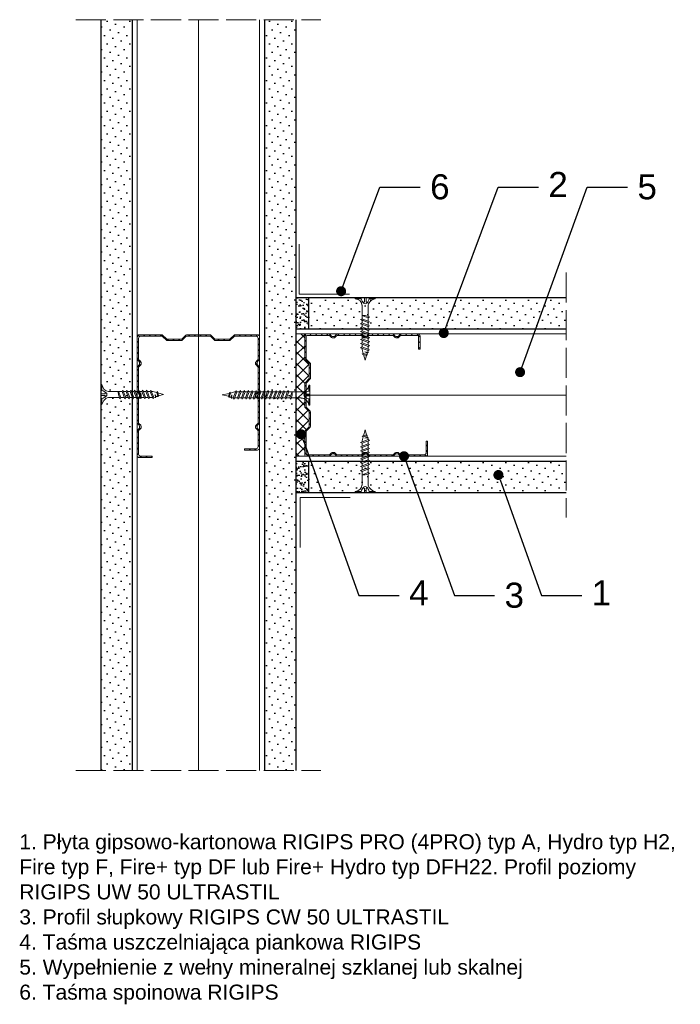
# Model space of a CAD drawing. Header units: millimetres. Extents: x 1646 to 2709, y 576 to 1691.
# Tile 4 of 6: x 1646 to 1909, y 1298 to 1691. Entities that reach past the tile are written whole.
import ezdxf
from ezdxf import colors
from ezdxf.entities.mleader import LeaderData, LeaderLine
from ezdxf.math import Vec2, Vec3

# ---------------------------------------------------------------- set-up
doc = ezdxf.new("R2010")
doc.units = ezdxf.units.MM
doc.linetypes.add('ACAD_ISO02W100', pattern=[15, 12, -3])
for name, color, linetype, lineweight in [('_ISOVER WELNA', 7, 'BATTING', 9), ('_RIGIPS AKCESORIA', 7, 'Continuous', 18), ('_RIGIPS G-K', 7, 'Continuous', 25), ('_RIGIPS PROFIL', 7, 'Continuous', 18), ('KRESKOWANIE', 7, 'Continuous', 9), ('OPISY', 7, 'Continuous', 9), ('PRZERYWANA', 7, 'ACAD_ISO02W100', 9)]:
    doc.layers.add(name, color=color, linetype=linetype, lineweight=lineweight)
doc.styles.get("Standard").update_dxf_attribs({"font": 'arial.ttf'})
doc.linetypes.add('BATTING', pattern='A,0.00254,-2.54,[134,ltypeshp.shx,S=2.54,R=0,X=-2.54,Y=0],-5.08,[134,ltypeshp.shx,S=2.54,R=180,X=2.54,Y=0],-2.54', length=10.16254)

# ---------------------------------------------------------------- blocks, each defined once
blk = doc.blocks.new('TN 25')
at = {"layer": '_RIGIPS AKCESORIA'}
for p, q in [((0, -0.84), (0, 7.16)), ((0, 7.16), (0.46, 7.16)), ((0.46, 4.78), (0, 4.78)), ((0.46, 7.16), (0.46, 4.78)), ((1.77, 3.5), (1.77, 4.2)), ((3.02, 4.46), (8.47, 4.46)), ((7.12, 4.46), (7.12, 3.18)), ((8.03, 2.01), (7.12, 4.46)), ((8.47, 4.46), (8.79, 5)), ((9.61, 1.51), (8.47, 4.46)), ((8.79, 5), (9.93, 2.01)), ((9, 4.46), (10.1, 4.46)), ((10.1, 4.46), (10.41, 5)), ((11.23, 1.51), (10.1, 4.46)), ((10.41, 5), (11.56, 2.01)), ((10.62, 4.46), (11.67, 4.46)), ((11.67, 4.46), (11.99, 5)), ((12.81, 1.51), (11.67, 4.46)), ((11.99, 5), (13.14, 2.01)), ((12.2, 4.46), (13.21, 4.46)), ((13.21, 4.46), (13.52, 5)), ((14.34, 1.51), (13.21, 4.46)), ((13.52, 5), (14.67, 2.01)), ((13.73, 4.46), (14.8, 4.46)), ((14.8, 4.46), (15.12, 5)), ((15.94, 1.51), (14.8, 4.46)), ((15.12, 5), (16.26, 2.01)), ((15.33, 4.46), (16.42, 4.46)), ((16.42, 4.46), (16.73, 5)), ((17.55, 1.51), (16.42, 4.46)), ((16.73, 5), (17.88, 2.01)), ((16.94, 4.46), (17.99, 4.46)), ((17.99, 4.46), (18.31, 5)), ((19.13, 1.51), (17.99, 4.46)), ((18.31, 5), (19.45, 2.01)), ((18.52, 4.46), (19.68, 4.46)), ((19.68, 4.46), (20, 5)), ((20.82, 1.51), (19.68, 4.46)), ((20, 5), (21.14, 2.01)), ((20.21, 4.46), (20.7, 4.46)), ((20.7, 4.46), (22.28, 3.98)), ((22.28, 3.98), (22.56, 4.37)), ((22.7, 2.36), (22.28, 3.98)), ((22.56, 4.37), (23.03, 2.71)), ((0, 3.5), (1.77, 3.5)), ((0, 2.83), (1.77, 2.83)), ((0.46, 1.64), (0, 1.64)), ((0.46, -0.84), (0.46, 1.64)), ((1.77, 2.83), (1.77, 2.18)), ((7.49, 2.01), (3.55, 2.01)), ((7.12, 3.18), (7.65, 1.53)), ((7.65, 1.53), (8.03, 2.01)), ((9.41, 2.01), (8.03, 2.01)), ((9.93, 2.01), (9.61, 1.51)), ((11.04, 2.01), (9.93, 2.01)), ((11.56, 2.01), (11.23, 1.51)), ((12.61, 2.01), (11.56, 2.01)), ((13.14, 2.01), (12.81, 1.51)), ((14.15, 2.01), (13.14, 2.01)), ((14.67, 2.01), (14.34, 1.51)), ((15.74, 2.01), (14.67, 2.01)), ((16.26, 2.01), (15.94, 1.51)), ((17.36, 2.01), (16.26, 2.01)), ((17.88, 2.01), (17.55, 1.51)), ((18.93, 2.01), (17.88, 2.01)), ((19.45, 2.01), (19.13, 1.51)), ((19.45, 2.01), (20.62, 2.01)), ((21.14, 2.01), (20.82, 1.51)), ((21.14, 2.01), (21.81, 2.12)), ((21.85, 1.83), (21.67, 3.28)), ((21.67, 3.28), (22.14, 2.4)), ((22.14, 2.4), (21.85, 1.83)), ((22.7, 2.36), (22.14, 2.4)), ((23.03, 2.71), (22.7, 2.36)), ((22.71, 3.85), (25, 3.24)), ((25, 3.24), (23.03, 2.71)), ((0, -0.84), (0.46, -0.84))]:
    blk.add_line(p, q, dxfattribs=at)
for centre, major_axis, ratio, start_param, end_param in [((3.09, 7.67), (0.17, 3.2), 0.826134, 1.773653, 3.180586), ((-0.04, 0.9), (0, 3.93), 0.848176, -0.720942, -0.151112), ((3.37, -1.57), (0.28, 3.57), 0.832181, 0.035984, 1.430787), ((-2.73, 15.91), (0, 14.76), 0.848176, 3.399396, 3.475072), ((0.59, 4.62), (0, 2.81), 0.848176, 3.475072, 3.862535), ((1.66, 3.18), (0, 0.895), 0.848176, -1.552777, -0.720942), ((1.66, 3.18), (0, 0.895), 0.848176, 3.862535, 4.730408)]:
    blk.add_ellipse(centre, major_axis=major_axis, ratio=ratio, start_param=start_param, end_param=end_param, dxfattribs=at)
blk = doc.blocks.new('CW 50 ULTRASTIL')
h = blk.add_hatch()
h.set_pattern_fill('ANSI31', color=256, scale=0.5, style=0)
h.paths.add_polyline_path([(28.56, 40.65, -0.198912), (28.71, 41), (30.21, 42.51, 0.198912), (30.36, 42.86), (30.36, 48.45, 0.198912), (30.21, 48.8), (28.71, 50.31, -0.198912), (28.56, 50.66), (28.56, 59.85, -0.198912), (28.71, 60.2), (30.21, 61.71, 0.198912), (30.36, 62.06), (30.36, 67.65, 0.198912), (30.21, 68), (28.71, 69.51, -0.198912), (28.56, 69.86), (28.56, 78.31, -0.414214), (29.36, 79.11), (37.68, 79.11, -0.198912), (38.04, 78.96), (38.74, 78.25, 0.198912), (39.1, 78.11), (39.68, 78.11, 0.198912), (40.04, 78.25), (40.74, 78.96, -0.198912), (41.1, 79.11), (50.38, 79.11, -0.198912), (50.74, 78.96), (51.44, 78.25, 0.198912), (51.8, 78.11), (52.38, 78.11, 0.198912), (52.74, 78.25), (53.44, 78.96, -0.198912), (53.8, 79.11), (63.08, 79.11, -0.198912), (63.44, 78.96), (64.14, 78.25, 0.198912), (64.5, 78.11), (65.08, 78.11, 0.198912), (65.44, 78.25), (66.14, 78.96, -0.198912), (66.5, 79.11), (75.66, 79.11, -0.414214), (76.46, 78.31), (76.46, 73.66), (77.01, 73.66), (77.01, 78.86, 0.414214), (76.21, 79.66), (66.5, 79.66, 0.198912), (66.14, 79.51), (65.44, 78.8, -0.198912), (65.08, 78.66), (64.5, 78.66, -0.198912), (64.14, 78.8), (63.44, 79.51, 0.198912), (63.08, 79.66), (53.8, 79.66, 0.198912), (53.44, 79.51), (52.74, 78.8, -0.198912), (52.38, 78.66), (51.8, 78.66, -0.198912), (51.44, 78.8), (50.74, 79.51, 0.198912), (50.38, 79.66), (41.1, 79.66, 0.198912), (40.74, 79.51), (40.04, 78.8, -0.198912), (39.68, 78.66), (39.1, 78.66, -0.198912), (38.74, 78.8), (38.04, 79.51, 0.198912), (37.68, 79.66), (28.81, 79.66, 0.414214), (28.01, 78.86), (28.01, 69.86, 0.198912), (28.16, 69.51), (29.66, 68, -0.198912), (29.81, 67.65), (29.81, 62.06, -0.198912), (29.66, 61.71), (28.16, 60.2, 0.198912), (28.01, 59.85), (28.01, 50.66, 0.198912), (28.16, 50.31), (29.66, 48.8, -0.198912), (29.81, 48.45), (29.81, 42.86, -0.198912), (29.66, 42.51), (28.16, 41, 0.198912), (28.01, 40.65), (28.01, 31.66, 0.414214), (28.81, 30.86), (37.68, 30.86, 0.198912), (38.04, 31), (38.74, 31.71, -0.198912), (39.1, 31.86), (39.68, 31.86, -0.198912), (40.04, 31.71), (40.74, 31, 0.198912), (41.1, 30.86), (50.38, 30.86, 0.198912), (50.74, 31), (51.44, 31.71, -0.198912), (51.8, 31.86), (52.38, 31.86, -0.198912), (52.74, 31.71), (53.44, 31, 0.198912), (53.8, 30.86), (63.08, 30.86, 0.198912), (63.44, 31), (64.14, 31.71, -0.198912), (64.5, 31.86), (65.08, 31.86, -0.198912), (65.44, 31.71), (66.14, 31, 0.198912), (66.5, 30.86), (73.21, 30.86, 0.414214), (74.01, 31.66), (74.01, 36.86), (73.46, 36.86), (73.46, 32.21, -0.414214), (72.66, 31.41), (66.5, 31.41, -0.198912), (66.14, 31.55), (65.44, 32.26, 0.198912), (65.08, 32.41), (64.5, 32.41, 0.198912), (64.14, 32.26), (63.44, 31.55, -0.198912), (63.08, 31.41), (53.8, 31.41, -0.198912), (53.44, 31.55), (52.74, 32.26, 0.198912), (52.38, 32.41), (51.8, 32.41, 0.198912), (51.44, 32.26), (50.74, 31.55, -0.198912), (50.38, 31.41), (41.1, 31.41, -0.198912), (40.74, 31.55), (40.04, 32.26, 0.198912), (39.68, 32.41), (39.1, 32.41, 0.198912), (38.74, 32.26), (38.04, 31.55, -0.198912), (37.68, 31.41), (29.36, 31.41, -0.414214), (28.56, 32.21)])
at = {"layer": '_RIGIPS PROFIL'}
for p, q in [((28.01, 78.86), (28.01, 69.86)), ((37.68, 79.66), (28.81, 79.66)), ((37.68, 79.11), (29.36, 79.11)), ((38.04, 79.51), (38.74, 78.8)), ((38.04, 78.96), (38.74, 78.25)), ((39.68, 78.66), (39.1, 78.66)), ((40.74, 79.51), (40.04, 78.8)), ((40.74, 78.96), (40.04, 78.25)), ((50.38, 79.66), (41.1, 79.66)), ((50.38, 79.11), (41.1, 79.11)), ((50.74, 79.51), (51.44, 78.8)), ((50.74, 78.96), (51.44, 78.25)), ((52.38, 78.66), (51.8, 78.66)), ((53.44, 79.51), (52.74, 78.8)), ((53.44, 78.96), (52.74, 78.25)), ((53.8, 79.66), (63.08, 79.66)), ((53.8, 79.11), (63.08, 79.11)), ((63.44, 79.51), (64.14, 78.8)), ((63.44, 78.96), (64.14, 78.25)), ((65.08, 78.66), (64.5, 78.66)), ((66.14, 79.51), (65.44, 78.8)), ((66.14, 78.96), (65.44, 78.25)), ((76.21, 79.66), (66.5, 79.66)), ((75.66, 79.11), (66.5, 79.11)), ((77.01, 73.66), (77.01, 78.86)), ((28.56, 78.31), (28.56, 69.86)), ((39.68, 78.11), (39.1, 78.11)), ((52.38, 78.11), (51.8, 78.11)), ((65.08, 78.11), (64.5, 78.11)), ((76.46, 73.66), (76.46, 78.31)), ((76.46, 73.66), (77.01, 73.66)), ((29.66, 68), (28.16, 69.51)), ((30.21, 68), (28.71, 69.51)), ((29.81, 67.65), (29.81, 62.06)), ((30.36, 67.65), (30.36, 62.06)), ((28.01, 59.85), (28.01, 50.66)), ((29.66, 61.71), (28.16, 60.2)), ((28.56, 59.85), (28.56, 50.66)), ((30.21, 61.71), (28.71, 60.2)), ((29.66, 48.8), (28.16, 50.31)), ((30.21, 48.8), (28.71, 50.31)), ((29.81, 42.86), (29.81, 48.45)), ((30.36, 42.86), (30.36, 48.45)), ((28.01, 31.66), (28.01, 40.65)), ((29.66, 42.51), (28.16, 41)), ((28.56, 32.21), (28.56, 40.65)), ((30.21, 42.51), (28.71, 41)), ((73.46, 36.86), (73.46, 32.21)), ((73.46, 36.86), (74.01, 36.86)), ((74.01, 36.86), (74.01, 31.66)), ((38.04, 31.55), (38.74, 32.26)), ((38.04, 31), (38.74, 31.71)), ((39.68, 32.41), (39.1, 32.41)), ((39.68, 31.86), (39.1, 31.86)), ((40.74, 31.55), (40.04, 32.26)), ((40.74, 31), (40.04, 31.71)), ((50.74, 31.55), (51.44, 32.26)), ((50.74, 31), (51.44, 31.71)), ((52.38, 32.41), (51.8, 32.41)), ((52.38, 31.86), (51.8, 31.86)), ((53.44, 31.55), (52.74, 32.26)), ((53.44, 31), (52.74, 31.71)), ((63.44, 31.55), (64.14, 32.26)), ((63.44, 31), (64.14, 31.71)), ((65.08, 32.41), (64.5, 32.41)), ((65.08, 31.86), (64.5, 31.86)), ((66.14, 31.55), (65.44, 32.26)), ((66.14, 31), (65.44, 31.71)), ((37.68, 30.86), (28.81, 30.86)), ((37.68, 31.41), (29.36, 31.41)), ((50.38, 31.41), (41.1, 31.41)), ((50.38, 30.86), (41.1, 30.86)), ((53.8, 31.41), (63.08, 31.41)), ((53.8, 30.86), (63.08, 30.86)), ((72.66, 31.41), (66.5, 31.41)), ((73.21, 30.86), (66.5, 30.86))]:
    blk.add_line(p, q, dxfattribs=at)
for centre, radius, start, end in [((28.81, 78.86), 0.8, 90, 180), ((29.36, 78.31), 0.8, 90, 180), ((37.68, 79.16), 0.5, 45, 90), ((37.68, 78.61), 0.5, 45, 90), ((39.1, 79.16), 0.5, 225, 270), ((39.68, 79.16), 0.5, 270, 315), ((41.1, 79.16), 0.5, 90, 135), ((41.1, 78.61), 0.5, 90, 135), ((50.38, 79.16), 0.5, 45, 90), ((50.38, 78.61), 0.5, 45, 90), ((51.8, 79.16), 0.5, 225, 270), ((52.38, 79.16), 0.5, 270, 315), ((53.8, 79.16), 0.5, 90, 135), ((53.8, 78.61), 0.5, 90, 135), ((63.08, 79.16), 0.5, 45, 90), ((63.08, 78.61), 0.5, 45, 90), ((64.5, 79.16), 0.5, 225, 270), ((65.08, 79.16), 0.5, 270, 315), ((66.5, 79.16), 0.5, 90, 135), ((66.5, 78.61), 0.5, 90, 135), ((75.66, 78.31), 0.8, 0, 90), ((76.21, 78.86), 0.8, 0, 90), ((39.1, 78.61), 0.5, 225, 270), ((39.68, 78.61), 0.5, 270, 315), ((51.8, 78.61), 0.5, 225, 270), ((52.38, 78.61), 0.5, 270, 315), ((64.5, 78.61), 0.5, 225, 270), ((65.08, 78.61), 0.5, 270, 315), ((28.51, 69.86), 0.5, 180, 225), ((29.06, 69.86), 0.5, 180, 225), ((29.31, 67.65), 0.5, 0, 45), ((29.86, 67.65), 0.5, 0, 45), ((28.51, 59.85), 0.5, 135, 180), ((29.06, 59.85), 0.5, 135, 180), ((29.31, 62.06), 0.5, 315, 0), ((29.86, 62.06), 0.5, 315, 0), ((28.51, 50.66), 0.5, 180, 225), ((29.06, 50.66), 0.5, 180, 225), ((29.31, 48.45), 0.5, 0, 45), ((29.86, 48.45), 0.5, 0, 45), ((28.51, 40.65), 0.5, 135, 180), ((29.06, 40.65), 0.5, 135, 180), ((29.31, 42.86), 0.5, 315, 0), ((29.86, 42.86), 0.5, 315, 0), ((28.81, 31.66), 0.8, 180, 270), ((29.36, 32.21), 0.8, 180, 270), ((37.68, 31.91), 0.5, 270, 315), ((39.1, 31.91), 0.5, 90, 135), ((39.1, 31.36), 0.5, 90, 135), ((39.68, 31.91), 0.5, 45, 90), ((39.68, 31.36), 0.5, 45, 90), ((41.1, 31.91), 0.5, 225, 270), ((50.38, 31.91), 0.5, 270, 315), ((51.8, 31.91), 0.5, 90, 135), ((51.8, 31.36), 0.5, 90, 135), ((52.38, 31.91), 0.5, 45, 90), ((52.38, 31.36), 0.5, 45, 90), ((53.8, 31.91), 0.5, 225, 270), ((63.08, 31.91), 0.5, 270, 315), ((64.5, 31.91), 0.5, 90, 135), ((64.5, 31.36), 0.5, 90, 135), ((65.08, 31.91), 0.5, 45, 90), ((65.08, 31.36), 0.5, 45, 90), ((66.5, 31.91), 0.5, 225, 270), ((72.66, 32.21), 0.8, 270, 0), ((73.21, 31.66), 0.8, 270, 0), ((37.68, 31.36), 0.5, 270, 315), ((41.1, 31.36), 0.5, 225, 270), ((50.38, 31.36), 0.5, 270, 315), ((53.8, 31.36), 0.5, 225, 270), ((63.08, 31.36), 0.5, 270, 315), ((66.5, 31.36), 0.5, 225, 270)]:
    blk.add_arc(centre, radius, start, end, dxfattribs=at)
blk = doc.blocks.new('TN 35')
at = {"layer": '_RIGIPS AKCESORIA'}
for p, q in [((0, -0.84), (0, 7.16)), ((0, 7.16), (0.46, 7.16)), ((0.46, 4.78), (0, 4.78)), ((0.46, 7.16), (0.46, 4.78)), ((1.77, 3.5), (1.77, 4.2)), ((3.02, 4.46), (8.47, 4.46)), ((7.12, 4.46), (7.12, 3.18)), ((8.03, 2.01), (7.12, 4.46)), ((8.47, 4.46), (8.79, 5)), ((9.61, 1.51), (8.47, 4.46)), ((8.79, 5), (9.93, 2.01)), ((9, 4.46), (10.1, 4.46)), ((10.1, 4.46), (10.41, 5)), ((11.23, 1.51), (10.1, 4.46)), ((10.41, 5), (11.56, 2.01)), ((10.62, 4.46), (11.67, 4.46)), ((11.67, 4.46), (11.99, 5)), ((12.81, 1.51), (11.67, 4.46)), ((11.99, 5), (13.14, 2.01)), ((12.2, 4.46), (13.21, 4.46)), ((13.21, 4.46), (13.52, 5)), ((14.34, 1.51), (13.21, 4.46)), ((13.52, 5), (14.67, 2.01)), ((13.73, 4.46), (14.8, 4.46)), ((14.8, 4.46), (15.12, 5)), ((15.94, 1.51), (14.8, 4.46)), ((15.12, 5), (16.26, 2.01)), ((15.33, 4.46), (16.42, 4.46)), ((16.42, 4.46), (16.73, 5)), ((17.55, 1.51), (16.42, 4.46)), ((16.73, 5), (17.88, 2.01)), ((16.94, 4.46), (17.99, 4.46)), ((17.99, 4.46), (18.31, 5)), ((19.13, 1.51), (17.99, 4.46)), ((18.31, 5), (19.45, 2.01)), ((18.52, 4.46), (19.57, 4.46)), ((19.57, 4.46), (19.88, 5)), ((20.7, 1.51), (19.57, 4.46)), ((19.88, 5), (21.03, 2.01)), ((20.09, 4.46), (21.14, 4.46)), ((21.14, 4.46), (21.46, 5)), ((22.28, 1.51), (21.14, 4.46)), ((21.46, 5), (22.6, 2.01)), ((21.67, 4.46), (22.72, 4.46)), ((22.72, 4.46), (23.03, 5)), ((23.85, 1.51), (22.72, 4.46)), ((23.03, 5), (24.18, 2.01)), ((23.24, 4.46), (24.29, 4.46)), ((24.29, 4.46), (24.61, 5)), ((25.43, 1.51), (24.29, 4.46)), ((24.61, 5), (25.75, 2.01)), ((24.81, 4.46), (25.87, 4.46)), ((25.87, 4.46), (26.18, 5)), ((27, 1.51), (25.87, 4.46)), ((26.18, 5), (27.33, 2.01)), ((26.39, 4.46), (27.44, 4.46)), ((27.44, 4.46), (27.76, 5)), ((28.58, 1.51), (27.44, 4.46)), ((27.76, 5), (28.9, 2.01)), ((27.96, 4.46), (29.13, 4.46)), ((29.13, 4.46), (29.45, 5)), ((30.27, 1.51), (29.13, 4.46)), ((29.45, 5), (30.59, 2.01)), ((29.65, 4.46), (30.15, 4.46)), ((30.15, 4.46), (31.73, 3.98)), ((31.73, 3.98), (32.01, 4.37)), ((32.15, 2.36), (31.73, 3.98)), ((32.01, 4.37), (32.48, 2.71)), ((0, 3.5), (1.77, 3.5)), ((0, 2.83), (1.77, 2.83)), ((0.46, 1.64), (0, 1.64)), ((0.46, -0.84), (0.46, 1.64)), ((1.77, 2.83), (1.77, 2.18)), ((7.49, 2.01), (3.55, 2.01)), ((7.12, 3.18), (7.65, 1.53)), ((7.65, 1.53), (8.03, 2.01)), ((9.41, 2.01), (8.03, 2.01)), ((9.93, 2.01), (9.61, 1.51)), ((11.04, 2.01), (9.93, 2.01)), ((11.56, 2.01), (11.23, 1.51)), ((12.61, 2.01), (11.56, 2.01)), ((13.14, 2.01), (12.81, 1.51)), ((14.15, 2.01), (13.14, 2.01)), ((14.67, 2.01), (14.34, 1.51)), ((15.74, 2.01), (14.67, 2.01)), ((16.26, 2.01), (15.94, 1.51)), ((17.36, 2.01), (16.26, 2.01)), ((17.88, 2.01), (17.55, 1.51)), ((18.93, 2.01), (17.84, 2.01)), ((19.45, 2.01), (19.13, 1.51)), ((20.51, 2.01), (19.41, 2.01)), ((21.03, 2.01), (20.7, 1.51)), ((22.08, 2.01), (20.99, 2.01)), ((22.6, 2.01), (22.28, 1.51)), ((23.66, 2.01), (22.56, 2.01)), ((24.18, 2.01), (23.85, 1.51)), ((25.23, 2.01), (24.14, 2.01)), ((25.75, 2.01), (25.43, 1.51)), ((26.81, 2.01), (25.71, 2.01)), ((27.33, 2.01), (27, 1.51)), ((28.38, 2.01), (27.33, 2.01)), ((28.9, 2.01), (28.58, 1.51)), ((28.9, 2.01), (30.07, 2.01)), ((30.59, 2.01), (30.27, 1.51)), ((30.59, 2.01), (31.26, 2.12)), ((31.3, 1.83), (31.12, 3.28)), ((31.12, 3.28), (31.59, 2.4)), ((31.59, 2.4), (31.3, 1.83)), ((32.15, 2.36), (31.59, 2.4)), ((32.48, 2.71), (32.15, 2.36)), ((32.16, 3.85), (35, 3.24)), ((35, 3.24), (32.48, 2.71)), ((0, -0.84), (0.46, -0.84))]:
    blk.add_line(p, q, dxfattribs=at)
for centre, major_axis, ratio, start_param, end_param in [((3.09, 7.67), (0.17, 3.2), 0.826134, 1.773653, 3.180586), ((-0.04, 0.9), (0, 3.93), 0.848176, -0.720942, -0.151112), ((3.37, -1.57), (0.28, 3.57), 0.832181, 0.035984, 1.430787), ((-2.73, 15.91), (0, 14.76), 0.848176, 3.399396, 3.475072), ((0.59, 4.62), (0, 2.81), 0.848176, 3.475072, 3.862535), ((1.66, 3.18), (0, 0.895), 0.848176, -1.552777, -0.720942), ((1.66, 3.18), (0, 0.895), 0.848176, 3.862535, 4.730408)]:
    blk.add_ellipse(centre, major_axis=major_axis, ratio=ratio, start_param=start_param, end_param=end_param, dxfattribs=at)
blk = doc.blocks.new('_Dot')
at = {"color": 0, "linetype": 'ByBlock', "lineweight": -2}
blk.add_line((-0.5, 0), (-1, 0), dxfattribs=at)
at = {"color": 0, "linetype": 'ByBlock', "const_width": 0.5}
blk.add_lwpolyline([(-0.25, 0, 1), (0.25, 0, 1)], format="xyb", close=True, dxfattribs=at)

msp = doc.modelspace()

# ---------------------------------------------------------------- hatches: boundary and pattern name
at = {"layer": '_RIGIPS G-K'}
h = msp.add_hatch(dxfattribs=at)
h.set_pattern_fill('DOTS', color=256, scale=2, angle=45, style=0)
h.set_pattern_definition([(45, (-0.9, 0), (-1.122532, 3.367596), [0, -3.175])])
h.paths.add_polyline_path([(1690.6, 1691.17), (1678.1, 1691.17), (1678.1, 1391.56), (1690.6, 1391.56)])
h = msp.add_hatch(dxfattribs=at)
h.set_pattern_fill('DOTS', color=256, scale=2, angle=45, style=0)
h.set_pattern_definition([(45, (0.9, 0), (-1.122532, 3.367596), [0, -3.175])])
h.paths.add_polyline_path([(1755.9, 1691.17), (1743.4, 1691.17), (1743.4, 1391.56), (1755.9, 1391.56)])
h = msp.add_hatch(dxfattribs=at)
h.set_pattern_fill('AR-SAND', color=256, scale=0.05, style=0)
h.set_pattern_definition([(37.5, (0.9, 0.9), (-0.0800016, 2.4470662), [0, -1.9304, 0, -2.159, 0, -2.06375]), (7.5, (0.9, 0.9), (2.2476164, 3.5841255), [0, -1.0414, 0, -1.7399, 0, -0.66675]), (327.5, (-0.662, 0.9), (3.9549619, 0.007186), [0, -0.635, 0, -2.286, 0, -2.9845]), (317.5, (-0.662, 0.9), (3.8177823, 1.1146466), [0, -0.3175, 0, -1.4986, 0, -1.7145])])
h.paths.add_polyline_path([(1760.9, 1580.26), (1755.9, 1580.26), (1755.9, 1567.76), (1760.9, 1567.76)])
h = msp.add_hatch(dxfattribs=at)
h.set_pattern_fill('DOTS', color=256, scale=2, angle=45, style=0)
h.set_pattern_definition([(45, (0.9, 0.9), (-1.122532, 3.367596), [0, -3.175])])
h.paths.add_polyline_path([(1863.7, 1580.26), (1760.9, 1580.26), (1760.9, 1567.76), (1863.7, 1567.76)])
h = msp.add_hatch(dxfattribs=at)
h.set_pattern_fill('AR-SAND', color=256, scale=0.05, style=0)
h.set_pattern_definition([(37.5, (0.9, -0.9), (-0.0800016, 2.4470662), [0, -1.9304, 0, -2.159, 0, -2.06375]), (7.5, (0.9, -0.9), (2.2476164, 3.5841255), [0, -1.0414, 0, -1.7399, 0, -0.66675]), (327.5, (-0.662, -0.9), (3.9549619, 0.007186), [0, -0.635, 0, -2.286, 0, -2.9845]), (317.5, (-0.662, -0.9), (3.8177823, 1.1146466), [0, -0.3175, 0, -1.4986, 0, -1.7145])])
h.paths.add_polyline_path([(1760.9, 1514.96), (1755.9, 1514.96), (1755.9, 1502.46), (1760.9, 1502.46)])
h = msp.add_hatch(dxfattribs=at)
h.set_pattern_fill('DOTS', color=256, scale=2, angle=45, style=0)
h.set_pattern_definition([(45, (0.9, -0.9), (-1.122532, 3.367596), [0, -3.175])])
h.paths.add_polyline_path([(1863.7, 1514.96), (1760.9, 1514.96), (1760.9, 1502.46), (1863.7, 1502.46)])
at = {"layer": 'KRESKOWANIE'}
h = msp.add_hatch(dxfattribs=at)
h.set_pattern_fill('ANSI37', color=256, style=0)
h.set_pattern_definition([(45, (0.9, 0), (-2.245064, 2.245064), []), (135, (0.9, 0), (-2.245064, -2.245064), [])])
h.paths.add_polyline_path([(1759.4, 1545.96, -0.198912), (1759.54, 1546.31), (1761.05, 1547.82, 0.198912), (1761.2, 1548.17), (1761.2, 1553.76, 0.198912), (1761.05, 1554.11), (1759.54, 1555.62, -0.198912), (1759.4, 1555.97), (1759.4, 1564.96, -0.414214), (1760.2, 1565.76), (1755.9, 1565.76), (1755.9, 1516.96), (1760.2, 1516.96, -0.414214), (1759.4, 1517.76), (1759.4, 1526.76, -0.198912), (1759.54, 1527.11), (1761.05, 1528.62, 0.198912), (1761.2, 1528.97), (1761.2, 1534.56, 0.198912), (1761.05, 1534.91), (1759.54, 1536.42, -0.198912), (1759.4, 1536.77)])

# ---------------------------------------------------------------- linework, layer by layer
at = {"layer": '_ISOVER WELNA', "ltscale": 2.4}
for p, q in [((1717, 1691.17), (1717, 1391.56)), ((1863.7, 1541.36), (1759.95, 1541.36))]:
    msp.add_line(p, q, dxfattribs=at)
at = {"layer": '_RIGIPS AKCESORIA'}
for points in [[(1757.25, 1601.65), (1757.25, 1581.65), (1777.25, 1581.65)], [(1757.54, 1480.5), (1757.54, 1500.5), (1777.54, 1500.5)]]:
    msp.add_lwpolyline(points, dxfattribs=at)
at = {"layer": '_RIGIPS G-K'}
for p, q in [((1678.1, 1691.17), (1678.1, 1391.56)), ((1690.6, 1691.17), (1690.6, 1391.56)), ((1743.4, 1691.17), (1743.4, 1391.56)), ((1755.9, 1691.17), (1755.9, 1391.56)), ((1755.9, 1580.26), (1863.7, 1580.26)), ((1760.9, 1580.26), (1760.9, 1567.76)), ((1755.9, 1567.76), (1863.7, 1567.76)), ((1755.9, 1514.96), (1863.7, 1514.96)), ((1760.9, 1514.96), (1760.9, 1502.46)), ((1755.9, 1502.46), (1863.7, 1502.46))]:
    msp.add_line(p, q, dxfattribs=at)
at = {"layer": '_RIGIPS PROFIL'}
for p, q in [((1692.6, 1691.17), (1692.6, 1391.56)), ((1741.4, 1691.17), (1741.4, 1391.56)), ((1760.2, 1565.76), (1863.7, 1565.76)), ((1760.2, 1516.96), (1863.7, 1516.96))]:
    msp.add_line(p, q, dxfattribs=at)
at = {"layer": 'KRESKOWANIE'}
for p, q in [((1760.2, 1565.76), (1755.9, 1565.76)), ((1760.2, 1516.96), (1755.9, 1516.96))]:
    msp.add_line(p, q, dxfattribs=at)
at = {"layer": 'PRZERYWANA'}
for p, q in [((1668.1, 1691.17), (1765.9, 1691.17)), ((1668.1, 1691.17), (1765.9, 1691.17)), ((1863.7, 1590.26), (1863.7, 1492.46)), ((1668.1, 1391.56), (1765.9, 1391.56))]:
    msp.add_line(p, q, dxfattribs=at)

# ---------------------------------------------------------------- block references
at = {"layer": '_RIGIPS AKCESORIA', "xscale": -1, "rotation": 90}
msp.add_blockref('TN 25', (1786.72, 1580.26), dxfattribs=at)
at = {"layer": '_RIGIPS AKCESORIA'}
msp.add_blockref('TN 25', (1678.1, 1538.39), dxfattribs=at)
at = {"layer": '_RIGIPS AKCESORIA', "xscale": -1}
msp.add_blockref('TN 35', (1761.5, 1538.2), dxfattribs=at)
at = {"layer": '_RIGIPS AKCESORIA', "rotation": 90}
msp.add_blockref('TN 25', (1786.72, 1502.46), dxfattribs=at)
at = {"layer": '_RIGIPS PROFIL', "xscale": -1}
for p, rotation in [((1772.25, 1593.45), 90), ((1731.39, 1596.62), 180)]:
    msp.add_blockref('CW 50 ULTRASTIL', p, dxfattribs=dict(at, rotation=rotation))

# ---------------------------------------------------------------- texts
at = {"insert": (1645.6, 1366.14), "char_height": 6, "width": 264.0689, "attachment_point": 1}
msp.add_mtext('1. Płyta gipsowo-kartonowa RIGIPS PRO (4PRO) typ A, Hydro typ H2, Fire typ F, Fire+ typ DF lub Fire+ Hydro typ DFH22. Profil poziomy RIGIPS UW 50 ULTRASTIL\\P3. Profil słupkowy RIGIPS CW 50 ULTRASTIL\\P4. Taśma uszczelniająca piankowa RIGIPS\\P5. Wypełnienie z wełny mineralnej szklanej lub skalnej\\P6. Taśma spoinowa RIGIPS', dxfattribs=at)

# ---------------------------------------------------------------- leaders
at = {"layer": 'OPISY'}
ml = msp.add_multileader_mtext('Standard', dxfattribs=at)
ml.set_content('2', color=256)
ml.set_leader_properties()
ml.set_arrow_properties(name='DOT')
ml.build(insert=Vec2(0, 0))
ctx = ml.context
ctx.base_point, ctx.char_height, ctx.landing_gap_size, ctx.plane_origin = Vec3(1852.58, 1624.4), 10, 4, Vec3(1659.99, 1768.06)
notes = []
notes.append((ctx, [(0, (1, 1, 0), (1836.58, 1624.4), (1, 0), 16, [(0, [(1814.87, 1566.12)], 0, [])])]))
ctx.mtext.insert, ctx.mtext.flow_direction = Vec3(1856.58, 1630.4), 5
ml = msp.add_multileader_mtext('Standard', dxfattribs=at)
ml.set_content('6', color=256)
ml.set_leader_properties()
ml.set_arrow_properties(name='DOT')
ml.build(insert=Vec2(0, 0))
ctx = ml.context
ctx.base_point, ctx.char_height, ctx.landing_gap_size, ctx.plane_origin = Vec3(1805.42, 1624.4), 10, 4, Vec3(1612.83, 1768.06)
notes.append((ctx, [(0, (1, 1, 0), (1789.42, 1624.4), (1, 0), 16, [(0, [(1773.93, 1582.82)], 0, [])])]))
ctx.mtext.insert, ctx.mtext.flow_direction = Vec3(1809.42, 1629.49), 5
ml = msp.add_multileader_mtext('Standard', dxfattribs=at)
ml.set_content('5', color=256)
ml.set_leader_properties()
ml.set_arrow_properties(name='DOT')
ml.build(insert=Vec2(0, 0))
ctx = ml.context
ctx.base_point, ctx.char_height, ctx.landing_gap_size, ctx.plane_origin = Vec3(1888.09, 1624.4), 10, 4, Vec3(1695.5, 1768.06)
notes.append((ctx, [(0, (1, 1, 0), (1872.09, 1624.4), (1, 0), 16, [(0, [(1845.3, 1550.52)], 0, [])])]))
ctx.mtext.insert, ctx.mtext.flow_direction = Vec3(1892.09, 1629.49), 5
ml = msp.add_multileader_mtext('Standard', dxfattribs=at)
ml.set_content('4', color=256)
ml.set_leader_properties()
ml.set_arrow_properties(name='DOT')
ml.build(insert=Vec2(0, 0))
ctx = ml.context
ctx.base_point, ctx.char_height, ctx.landing_gap_size, ctx.plane_origin = Vec3(1797.02, 1461.43), 10, 4, Vec3(1604.43, 1317.77)
notes.append((ctx, [(0, (1, 1, 0), (1781.02, 1461.43), (1, 0), 16, [(0, [(1757.92, 1525.77)], 0, [])])]))
ctx.mtext.insert, ctx.mtext.flow_direction = Vec3(1801.02, 1467.43), 5
ml = msp.add_multileader_mtext('Standard', dxfattribs=at)
ml.set_content('3', color=256)
ml.set_leader_properties()
ml.set_arrow_properties(name='DOT')
ml.build(insert=Vec2(0, 0))
ctx = ml.context
ctx.base_point, ctx.char_height, ctx.landing_gap_size, ctx.plane_origin = Vec3(1835.09, 1461.43), 10, 4, Vec3(1642.5, 1317.77)
notes.append((ctx, [(0, (1, 1, 0), (1819.09, 1461.43), (1, 0), 16, [(0, [(1799, 1516.96)], 0, [])])]))
ctx.mtext.insert, ctx.mtext.flow_direction = Vec3(1839.09, 1466.52), 5
ml = msp.add_multileader_mtext('Standard', dxfattribs=at)
ml.set_content('1', color=256)
ml.set_leader_properties()
ml.set_arrow_properties(name='DOT')
ml.build(insert=Vec2(0, 0))
ctx = ml.context
ctx.base_point, ctx.char_height, ctx.landing_gap_size, ctx.plane_origin = Vec3(1869.86, 1461.43), 10, 4, Vec3(1677.27, 1317.77)
notes.append((ctx, [(0, (1, 1, 0), (1853.86, 1461.43), (1, 0), 16, [(0, [(1836.65, 1509.48)], 0, [])])]))
ctx.mtext.insert, ctx.mtext.flow_direction = Vec3(1873.86, 1467.43), 5
for ctx, leaders in notes:
    for number, flags, end, landing, length, lines in leaders:
        leader = LeaderData()
        leader.index, (leader.has_last_leader_line, leader.has_dogleg_vector, leader.attachment_direction) = number, flags
        leader.last_leader_point, leader.dogleg_vector, leader.dogleg_length = Vec3(end), Vec3(landing), length
        for number, points, colour, breaks in lines:
            line = LeaderLine()
            line.index, line.vertices, line.color, line.breaks = number, Vec3.list(points), colors.encode_raw_color(colour), breaks
            leader.lines.append(line)
        ctx.leaders.append(leader)

doc.saveas('drawing.dxf')
